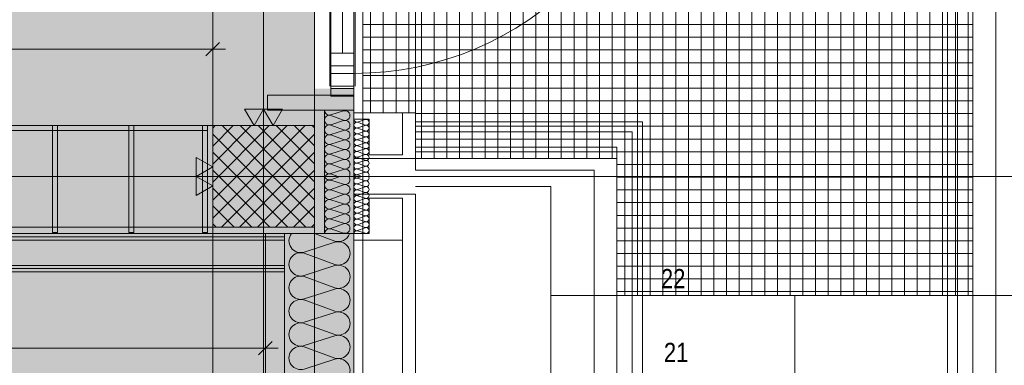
# Model space of a CAD drawing. Extents: x -620 to 300, y 62 to 1112.
# Tile 9 of 71: x -475 to -398, y 535 to 562. Entities that reach past the tile are written whole.
import ezdxf
from ezdxf.lldxf.tags import DXFTag

# ---------------------------------------------------------------- set-up
doc = ezdxf.new("R2010")
doc.units = 0
doc.layers.get('0').update_dxf_attribs({"lineweight": 13})
for name, color, linetype, lineweight, true_color in [('00 -Bauelemente -Dämmung innen', 7, 'Continuous', 9, 0xff7fe6), ('00 -Bauelemente -Gipskarton', 7, 'Continuous', 9, 0xff7fe6), ('30 -33 Aussenwände- 3 Aussenstützen', 7, 'Continuous', 50, 0x0000dd), ('30 -33 Aussenwände- 7 Fassade_ Elemente', 7, 'Continuous', 9, 0x00aacc), ('30 -34 Innenwände- 2 nichttragend', 7, 'Continuous', 18, 0xff7fe6), ('30 -34 Innenwände- 6 Elemente', 7, 'Continuous', 9, 0xff6633), ('30 -35 Decken- 1 Konstruktion-Träger- Stahlbeton', 7, 'grob-A06GA1998I', 13, 0x33aa00), ('30 -35 Decken- 2.2 Treppen Außen', 7, 'Continuous', 9, 0x009999), ('60- 61 allgemeine Ausstattung- 1 Möbel', 7, 'Continuous', 9, 0x00cccc), ('70 -72 Beschriftung- 2 Beschriftung Bauteile', 7, 'Continuous', 9, 0x9999ff), ('70 -76 Bemaßung- 2 Allgemein', 7, 'Continuous', 5, 0x6666cc), ('iwb_Layout BA_Markierung', 7, 'Continuous', 9, 0xbadcdc), ('iwb_Schraffur_F90_feuerbestaendig', 1, 'Continuous', 13, 0xff0000), ('iwb_Schraffur_Unterzug', 7, 'Continuous', 5, 0xffffcc)]:
    doc.layers.add(name, color=color, linetype=linetype, lineweight=lineweight, true_color=true_color)
doc.layers.add('60- 61 allgemeine Ausstattung- 4 Terrassen', color=7, linetype='Continuous', lineweight=9)
doc.layers.add('70 -71 Achsen- 1 Gebäudeachsen', color=7, linetype='STRICHPUNKT2-A06GA19A8I', lineweight=18)
doc.styles.get("Standard").update_dxf_attribs({"font": 'ARIALN.TTF'})
tags = doc.linetypes.add('fein_strichliert-A06GA19B8I', pattern=[4, 1, -2, 1]).pattern_tags.tags
tags[8:9] = [DXFTag(74, 4), DXFTag(75, 0), DXFTag(340, '0'), DXFTag(46, 0.0), DXFTag(50, 0.0), DXFTag(44, 0.0), DXFTag(45, 0.0)]
tags[6:7] = [DXFTag(74, 4), DXFTag(75, 0), DXFTag(340, '0'), DXFTag(46, 0.0), DXFTag(50, 0.0), DXFTag(44, 0.0), DXFTag(45, 0.0)]
tags[4:5] = [DXFTag(74, 4), DXFTag(75, 0), DXFTag(340, '0'), DXFTag(46, 0.0), DXFTag(50, 0.0), DXFTag(44, 0.0), DXFTag(45, 0.0)]
tags = doc.linetypes.add('grob-A06GA1998I', pattern=[14, 3, -8, 3]).pattern_tags.tags
tags[8:9] = [DXFTag(74, 4), DXFTag(75, 0), DXFTag(340, '0'), DXFTag(46, 0.0), DXFTag(50, 0.0), DXFTag(44, 0.0), DXFTag(45, 0.0)]
tags[6:7] = [DXFTag(74, 4), DXFTag(75, 0), DXFTag(340, '0'), DXFTag(46, 0.0), DXFTag(50, 0.0), DXFTag(44, 0.0), DXFTag(45, 0.0)]
tags[4:5] = [DXFTag(74, 4), DXFTag(75, 0), DXFTag(340, '0'), DXFTag(46, 0.0), DXFTag(50, 0.0), DXFTag(44, 0.0), DXFTag(45, 0.0)]
tags = doc.linetypes.add('STRICHPUNKT2-A06GA19A8I', pattern=[12.7, 6.35, -3.175, 0, -3.175]).pattern_tags.tags
tags[10:11] = [DXFTag(74, 4), DXFTag(75, 0), DXFTag(340, '0'), DXFTag(46, 0.0), DXFTag(50, 0.0), DXFTag(44, 0.0), DXFTag(45, 0.0)]
tags[8:9] = [DXFTag(74, 4), DXFTag(75, 0), DXFTag(340, '0'), DXFTag(46, 0.0), DXFTag(50, 0.0), DXFTag(44, 0.0), DXFTag(45, 0.0)]
tags[6:7] = [DXFTag(74, 4), DXFTag(75, 0), DXFTag(340, '0'), DXFTag(46, 0.0), DXFTag(50, 0.0), DXFTag(44, 0.0), DXFTag(45, 0.0)]
tags[4:5] = [DXFTag(74, 4), DXFTag(75, 0), DXFTag(340, '0'), DXFTag(46, 0.0), DXFTag(50, 0.0), DXFTag(44, 0.0), DXFTag(45, 0.0)]

# ---------------------------------------------------------------- blocks, each defined once
blk = doc.blocks.new('Polygon-A06GA1918I')
at = {"color": 0, "linetype": 'ByBlock', "lineweight": -2, "ltscale": 0.13}
blk.add_solid([(-459.485, 86.607), (-538.631, 86.396), (-459.318, 1083.814), (-538.631, 1083.814)], dxfattribs=at)
blk = doc.blocks.new('Referenz-A06GA19C8I')
at = {"layer": '00 -Bauelemente -Dämmung innen', "color": 0, "linetype": 'Continuous', "lineweight": -2, "ltscale": 0.13}
for p, q in [((-539.606, 544.614), (-454.536, 544.614)), ((-539.606, 542.614), (-454.536, 542.614))]:
    blk.add_line(p, q, dxfattribs=at)
at = {"layer": '00 -Bauelemente -Gipskarton', "color": 0, "linetype": 'Continuous', "lineweight": -2, "ltscale": 0.13}
for p, q in [((-539.606, 545.114), (-454.536, 545.114)), ((-539.606, 544.864), (-454.536, 544.864)), ((-539.606, 544.614), (-454.536, 544.614)), ((-539.606, 542.614), (-454.536, 542.614)), ((-539.606, 542.364), (-454.536, 542.364)), ((-539.606, 542.114), (-454.536, 542.114))]:
    blk.add_line(p, q, dxfattribs=at)
at = {"layer": '30 -33 Aussenwände- 3 Aussenstützen', "color": 0, "lineweight": -2}
for p, q in [((-460.176, 553.41), (-459.973, 553.614)), ((-460.176, 551.996), (-458.558, 553.614)), ((-460.176, 550.581), (-457.144, 553.614)), ((-460.176, 549.167), (-455.73, 553.614)), ((-460.176, 547.753), (-454.316, 553.614)), ((-460.176, 546.339), (-452.901, 553.614)), ((-459.43, 553.614), (-452.176, 546.36)), ((-458.016, 553.614), (-452.176, 547.774)), ((-456.602, 553.614), (-452.176, 549.188)), ((-455.188, 553.614), (-452.176, 550.602)), ((-453.773, 553.614), (-452.176, 552.017)), ((-452.359, 553.614), (-452.176, 553.431)), ((-460.176, 552.946), (-452.844, 545.614)), ((-459.487, 545.614), (-452.176, 552.925)), ((-460.176, 551.531), (-454.259, 545.614)), ((-458.073, 545.614), (-452.176, 551.51)), ((-460.176, 550.117), (-455.673, 545.614)), ((-456.659, 545.614), (-452.176, 550.096)), ((-456.176, 550.614), (-456.176, 548.614)), ((-457.176, 549.614), (-455.176, 549.614)), ((-460.176, 548.703), (-457.087, 545.614)), ((-455.245, 545.614), (-452.176, 548.682)), ((-460.176, 547.289), (-458.501, 545.614)), ((-453.83, 545.614), (-452.176, 547.268)), ((-460.176, 545.874), (-459.915, 545.614)), ((-452.416, 545.614), (-452.176, 545.854))]:
    blk.add_line(p, q, dxfattribs=at)
at = {"layer": '30 -33 Aussenwände- 3 Aussenstützen', "color": 0, "linetype": 'Continuous', "lineweight": -2, "ltscale": 0.13}
for p, q in [((-452.176, 553.614), (-460.176, 553.614)), ((-460.176, 553.614), (-460.176, 545.614)), ((-452.176, 545.614), (-452.176, 553.614)), ((-460.176, 545.614), (-452.176, 545.614))]:
    blk.add_line(p, q, dxfattribs=at)
at = {"layer": '30 -33 Aussenwände- 7 Fassade_ Elemente', "color": 0, "linetype": 'Continuous', "lineweight": -2, "ltscale": 0.13}
for p, q in [((-448.376, 601.814), (-448.376, 376.814)), ((-450.876, 556.514), (-450.876, 583.914)), ((-449.076, 583.914), (-449.076, 556.514)), ((-450.876, 558.314), (-450.876, 582.314)), ((-449.076, 582.314), (-449.076, 558.314)), ((-449.976, 580.714), (-449.976, 559.314)), ((-450.876, 559.314), (-449.076, 559.314)), ((-450.876, 557.714), (-450.876, 559.314)), ((-449.076, 559.314), (-449.076, 557.714)), ((-450.876, 558.314), (-449.076, 558.314)), ((-450.876, 556.714), (-450.876, 558.314)), ((-450.876, 555.914), (-450.876, 557.714)), ((-449.076, 557.714), (-450.876, 557.714)), ((-449.076, 558.314), (-449.076, 556.714)), ((-449.076, 557.714), (-449.076, 555.914)), ((-449.076, 556.714), (-450.876, 556.714)), ((-449.076, 556.514), (-450.876, 556.514)), ((-455.876, 556.014), (-449.076, 556.014)), ((-455.876, 554.814), (-455.876, 556.014)), ((-449.076, 555.914), (-450.876, 555.914)), ((-449.076, 556.014), (-449.076, 554.814)), ((-449.076, 554.814), (-455.876, 554.814)), ((-449.076, 554.814), (-451.376, 554.814)), ((-451.376, 554.814), (-451.376, 549.614)), ((-450.876, 554.444), (-449.876, 554.765)), ((-449.076, 549.614), (-449.076, 554.814)), ((-445.236, 554.614), (-449.076, 554.614)), ((-449.076, 554.614), (-449.076, 554.114)), ((-445.236, 551.314), (-445.236, 554.614)), ((-449.876, 554.037), (-450.876, 554.407)), ((-450.876, 553.678), (-449.876, 553.999)), ((-449.076, 554.114), (-447.876, 554.114)), ((-448.776, 553.892), (-448.176, 554.084)), ((-448.176, 553.647), (-448.776, 553.869)), ((-447.876, 554.114), (-447.876, 551.314)), ((-449.876, 553.271), (-450.876, 553.64)), ((-450.876, 552.912), (-449.876, 553.233)), ((-448.777, 553.432), (-448.176, 553.625)), ((-448.177, 553.187), (-448.777, 553.41)), ((-448.777, 552.973), (-448.177, 553.165)), ((-449.876, 552.505), (-450.876, 552.874)), ((-450.876, 552.146), (-449.876, 552.467)), ((-448.778, 552.053), (-448.177, 552.246)), ((-448.177, 552.728), (-448.777, 552.95)), ((-448.777, 552.513), (-448.177, 552.705)), ((-448.177, 552.268), (-448.777, 552.49)), ((-449.876, 551.739), (-450.876, 552.108)), ((-450.876, 551.38), (-449.876, 551.701)), ((-448.178, 551.808), (-448.778, 552.031)), ((-448.778, 551.594), (-448.178, 551.786)), ((-448.178, 551.349), (-448.778, 551.571)), ((-449.876, 550.973), (-450.876, 551.342)), ((-450.876, 550.614), (-449.876, 550.935)), ((-449.076, 551.014), (-444.236, 551.014)), ((-448.779, 550.674), (-448.178, 550.867)), ((-448.778, 551.134), (-448.178, 551.326)), ((-448.178, 550.889), (-448.778, 551.111)), ((-447.876, 551.314), (-445.236, 551.314)), ((-456.176, 548.614), (-456.176, 550.614)), ((-449.876, 550.207), (-450.876, 550.576)), ((-450.876, 549.848), (-449.876, 550.169)), ((-448.179, 550.43), (-448.779, 550.652)), ((-448.779, 550.215), (-448.179, 550.407)), ((-448.179, 549.97), (-448.779, 550.192)), ((-448.779, 549.755), (-448.179, 549.947)), ((-455.176, 549.614), (-457.176, 549.614)), ((-451.376, 545.114), (-451.376, 549.614)), ((-450.876, 549.81), (-450.345, 549.614)), ((-450.876, 549.351), (-450.166, 549.614)), ((-450.876, 549.313), (-449.876, 548.992)), ((-449.076, 549.614), (-449.076, 384.614)), ((-449.076, 549.614), (-449.076, 545.114)), ((-448.779, 549.733), (-448.457, 549.613)), ((-448.779, 549.495), (-448.457, 549.614)), ((-448.779, 549.472), (-448.179, 549.28)), ((-448.179, 549.257), (-448.779, 549.035)), ((-449.876, 548.955), (-450.876, 548.585)), ((-450.876, 548.547), (-449.876, 548.226)), ((-448.779, 549.013), (-448.179, 548.82)), ((-448.179, 548.798), (-448.779, 548.575)), ((-448.779, 548.553), (-448.178, 548.361)), ((-444.236, 548.814), (-433.577, 548.814)), ((-433.577, 548.814), (-433.576, 540.254)), ((-449.876, 548.189), (-450.876, 547.819)), ((-450.876, 547.781), (-449.876, 547.46)), ((-444.236, 548.214), (-449.076, 548.214)), ((-449.076, 548.214), (-449.076, 545.114)), ((-448.178, 548.338), (-448.778, 548.116)), ((-448.778, 548.093), (-448.178, 547.901)), ((-448.178, 547.878), (-448.778, 547.656)), ((-448.778, 547.634), (-448.178, 547.441)), ((-447.876, 545.114), (-447.876, 547.914)), ((-447.876, 547.914), (-445.236, 547.914)), ((-445.236, 547.914), (-445.236, 544.614)), ((-444.236, 386.014), (-444.236, 548.214)), ((-449.876, 547.423), (-450.876, 547.053)), ((-450.876, 547.015), (-449.876, 546.694)), ((-448.178, 547.419), (-448.778, 547.196)), ((-448.778, 547.174), (-448.177, 546.982)), ((-448.177, 546.959), (-448.777, 546.737)), ((-449.876, 546.656), (-450.876, 546.287)), ((-450.876, 546.249), (-449.876, 545.928)), ((-448.777, 546.714), (-448.177, 546.522)), ((-448.177, 546.499), (-448.777, 546.277)), ((-448.777, 546.255), (-448.177, 546.062)), ((-448.177, 546.04), (-448.777, 545.818)), ((-449.876, 545.89), (-450.876, 545.521)), ((-450.876, 545.483), (-449.876, 545.162)), ((-448.777, 545.795), (-448.176, 545.603)), ((-448.176, 545.58), (-448.776, 545.358)), ((-448.776, 545.335), (-448.176, 545.143)), ((-449.076, 545.114), (-456.036, 545.114)), ((-456.036, 545.114), (-456.036, 389.114)), ((-454.536, 389.114), (-454.536, 545.114)), ((-454.536, 545.114), (-451.376, 545.114)), ((-450.576, 544.527), (-452.163, 545.114)), ((-449.076, 545.114), (-451.376, 545.114)), ((-449.076, 545.114), (-447.876, 545.114)), ((-449.076, 544.614), (-449.076, 545.114)), ((-449.076, 544.614), (-445.236, 544.614)), ((-449.076, 389.614), (-449.076, 544.614)), ((-445.236, 544.614), (-445.236, 389.614)), ((-450.576, 544.437), (-452.976, 543.666)), ((-452.976, 543.576), (-450.576, 542.689)), ((-450.576, 542.599), (-452.976, 541.827)), ((-452.976, 541.737), (-450.576, 540.85)), ((-450.576, 540.76), (-452.976, 539.989)), ((-452.976, 539.899), (-450.576, 539.011)), ((-433.576, 540.254), (-395.176, 540.254)), ((-450.576, 538.921), (-452.976, 538.15)), ((-452.976, 538.06), (-450.576, 537.173)), ((-450.576, 537.083), (-452.976, 536.312)), ((-452.976, 536.222), (-450.576, 535.334)), ((-450.576, 535.244), (-452.976, 534.473))]:
    blk.add_line(p, q, dxfattribs=at)
at = {"layer": '30 -33 Aussenwände- 7 Fassade_ Elemente', "color": 0, "lineweight": -2}
blk.add_line((-444.236, 550.614), (-444.236, 597.674), dxfattribs=at)
at = {"layer": '30 -33 Aussenwände- 7 Fassade_ Elemente', "color": 0, "linetype": 'grob-A06GA1998I', "lineweight": -2, "ltscale": 0.13}
for p, q in [((-450.976, 556.714), (-450.976, 583.914)), ((-448.976, 556.714), (-448.976, 583.914)), ((-449.076, 582.314), (-449.076, 558.314))]:
    blk.add_line(p, q, dxfattribs=at)
blk.add_ellipse((-449.076, 582.314), major_axis=(0, -24.6), ratio=1, start_param=0, end_param=1.570796, dxfattribs=at)
at = {"layer": '30 -33 Aussenwände- 7 Fassade_ Elemente', "color": 0, "linetype": 'Continuous', "lineweight": -2, "ltscale": 0.13}
for centre, major_axis, end_param in [((-450.994, 554.808), (-0.383, 0.005), 1.896254), ((-449.759, 554.401), (-0.117, -0.364), 3.765224), ((-450.994, 554.042), (0.117, 0.364), 3.764652), ((-449.759, 553.635), (-0.117, -0.364), 3.765224), ((-448.847, 553.651), (0.071, 0.219), 3.764652), ((-448.846, 554.11), (-0.23, 0.003), 1.896254), ((-448.106, 553.866), (-0.071, -0.219), 3.765224), ((-450.994, 553.276), (0.117, 0.364), 3.764652), ((-449.759, 552.869), (-0.117, -0.364), 3.765224), ((-448.847, 553.191), (0.071, 0.219), 3.764652), ((-448.106, 553.406), (-0.071, -0.219), 3.765224), ((-448.106, 552.946), (-0.071, -0.219), 3.765224), ((-450.994, 552.51), (0.117, 0.364), 3.764652), ((-449.759, 552.103), (-0.117, -0.364), 3.765224), ((-448.847, 552.732), (0.071, 0.219), 3.764652), ((-448.848, 552.272), (0.071, 0.219), 3.764652), ((-448.107, 552.027), (-0.071, -0.219), 3.765224), ((-448.107, 552.487), (-0.071, -0.219), 3.765224), ((-450.994, 551.744), (0.117, 0.364), 3.764652), ((-450.994, 551.744), (-0.31, 0.225), 1.254884), ((-450.994, 551.744), (0.117, 0.364), 1.254884), ((-450.994, 551.744), (-0.31, -0.225), 1.254884), ((-449.759, 551.337), (0.31, 0.225), 1.255075), ((-449.759, 551.337), (-0.117, -0.364), 3.765224), ((-449.759, 551.337), (0.31, -0.225), 1.255075), ((-448.848, 551.353), (0.071, 0.219), 3.764652), ((-448.848, 551.812), (0.071, 0.219), 3.764652), ((-448.107, 551.567), (-0.071, -0.219), 3.765224), ((-450.994, 550.978), (0.117, 0.364), 3.764652), ((-450.994, 550.978), (-0.31, 0.225), 1.254884), ((-450.994, 550.978), (0.117, 0.364), 1.254884), ((-450.994, 550.978), (-0.31, -0.225), 1.254884), ((-449.759, 551.337), (-0.117, -0.364), 1.255075), ((-449.759, 550.571), (-0.117, -0.364), 3.765224), ((-449.759, 550.571), (0.31, 0.225), 1.255075), ((-449.759, 550.571), (0.31, -0.225), 1.255075), ((-448.849, 550.893), (0.071, 0.219), 3.764652), ((-448.849, 550.893), (-0.186, 0.135), 1.254884), ((-448.849, 550.893), (0.071, 0.219), 1.254884), ((-448.849, 550.893), (-0.186, -0.135), 1.254884), ((-448.108, 550.648), (-0.071, -0.219), 3.765224), ((-448.108, 551.108), (-0.071, -0.219), 3.765224), ((-448.108, 550.648), (0.186, 0.135), 1.255075), ((-448.108, 550.648), (0.186, -0.135), 1.255075), ((-450.994, 550.212), (-0.31, 0.225), 1.254884), ((-450.994, 550.212), (0.117, 0.364), 1.254884), ((-450.994, 550.212), (-0.31, -0.225), 1.254884), ((-449.759, 550.571), (-0.117, -0.364), 1.255075), ((-449.759, 549.805), (0.332, -0.191), 2.405647), ((-448.85, 549.974), (-0.186, 0.135), 1.254884), ((-448.849, 550.433), (0.071, 0.219), 3.764652), ((-448.849, 550.433), (-0.186, 0.135), 1.254884), ((-448.849, 550.433), (0.071, 0.219), 1.254884), ((-448.849, 550.433), (-0.186, -0.135), 1.254884), ((-448.85, 549.974), (0.071, 0.219), 1.254884), ((-448.108, 550.648), (-0.071, -0.219), 1.255075), ((-448.109, 550.188), (0.186, 0.135), 1.255075), ((-448.109, 550.188), (-0.071, -0.219), 3.765224), ((-448.109, 550.188), (-0.071, -0.219), 1.255075), ((-448.109, 549.729), (0.198, -0.116), 2.411197), ((-448.109, 550.188), (0.186, -0.135), 1.255075), ((-450.994, 548.949), (-0.31, 0.225), 1.254884), ((-450.994, 549.715), (-0.369, -0.102), 1.613483), ((-450.994, 549.446), (0.117, 0.364), 1.428714), ((-450.994, 548.949), (0.117, 0.364), 1.254884), ((-449.759, 549.356), (-0.117, -0.364), 2.619647), ((-448.85, 549.254), (-0.186, 0.135), 1.254884), ((-448.85, 549.514), (0.071, 0.219), 1.434048), ((-448.85, 549.713), (-0.207, -0.1), 1.434048), ((-448.85, 549.974), (-0.186, -0.135), 1.254884), ((-448.85, 549.254), (0.07, 0.219), 1.254884), ((-448.109, 549.498), (-0.07, -0.219), 2.411197), ((-448.109, 549.039), (-0.07, -0.219), 3.765224), ((-448.109, 549.039), (0.186, 0.135), 1.255075), ((-448.109, 549.039), (0.186, -0.135), 1.255075), ((-450.994, 548.183), (0.117, 0.364), 3.764652), ((-450.994, 548.183), (-0.31, 0.225), 1.254884), ((-450.994, 548.949), (-0.31, -0.225), 1.254884), ((-450.994, 548.183), (0.117, 0.364), 1.254884), ((-449.759, 548.59), (-0.117, -0.364), 3.765224), ((-449.759, 548.59), (0.31, 0.225), 1.255075), ((-449.759, 548.59), (-0.117, -0.364), 1.255075), ((-449.759, 548.59), (0.31, -0.225), 1.255075), ((-448.849, 548.794), (0.07, 0.219), 3.764652), ((-448.849, 548.794), (-0.186, 0.135), 1.254884), ((-448.849, 548.334), (0.07, 0.219), 3.764652), ((-448.849, 548.334), (-0.186, 0.135), 1.254884), ((-448.85, 549.254), (-0.186, -0.135), 1.254884), ((-448.849, 548.794), (0.07, 0.219), 1.254884), ((-448.849, 548.794), (-0.186, -0.135), 1.254884), ((-448.849, 548.334), (0.07, 0.219), 1.254884), ((-448.109, 549.039), (-0.07, -0.219), 1.255075), ((-448.108, 548.579), (-0.07, -0.219), 3.765224), ((-448.108, 548.579), (0.186, 0.135), 1.255075), ((-448.108, 548.579), (-0.07, -0.219), 1.255075), ((-448.108, 548.12), (-0.07, -0.219), 3.765224), ((-448.108, 548.579), (0.186, -0.135), 1.255075), ((-450.994, 547.417), (0.117, 0.364), 3.764652), ((-450.994, 547.417), (-0.31, 0.225), 1.254884), ((-450.994, 548.183), (-0.31, -0.225), 1.254884), ((-450.994, 547.417), (0.117, 0.364), 1.254884), ((-449.759, 547.824), (-0.117, -0.364), 3.765224), ((-449.759, 547.824), (0.31, 0.225), 1.255075), ((-449.759, 547.824), (-0.117, -0.364), 1.255075), ((-449.759, 547.824), (0.31, -0.225), 1.255075), ((-448.848, 547.875), (0.07, 0.219), 3.764652), ((-448.848, 547.415), (0.07, 0.219), 3.764652), ((-448.849, 548.334), (-0.186, -0.135), 1.254884), ((-448.107, 547.66), (-0.07, -0.219), 3.765224), ((-450.994, 546.651), (0.117, 0.364), 3.764652), ((-450.994, 547.417), (-0.31, -0.225), 1.254884), ((-449.759, 547.058), (-0.117, -0.364), 3.765224), ((-448.848, 546.955), (0.07, 0.219), 3.764652), ((-448.107, 547.2), (-0.07, -0.219), 3.765224), ((-448.107, 546.741), (-0.07, -0.219), 3.765224), ((-450.994, 545.885), (0.117, 0.364), 3.764652), ((-449.759, 546.292), (-0.117, -0.364), 3.765224), ((-448.847, 546.496), (0.07, 0.219), 3.764652), ((-448.847, 546.036), (0.07, 0.219), 3.764652), ((-448.106, 546.281), (-0.07, -0.219), 3.765224), ((-448.106, 545.821), (-0.07, -0.219), 3.765224), ((-450.994, 545.119), (0.117, 0.364), 1.896254), ((-449.759, 545.526), (-0.117, -0.364), 3.765224), ((-448.847, 545.576), (0.07, 0.219), 3.764652), ((-448.846, 545.117), (0.07, 0.219), 1.896254), ((-448.106, 545.362), (-0.07, -0.219), 3.765224), ((-453.258, 544.54), (-0.717, 0.574), 2.557098), ((-450.295, 545.401), (-0.282, -0.874), 1.563745), ((-450.295, 543.563), (0.744, 0.539), 1.254884), ((-450.295, 543.563), (0.744, -0.539), 1.254884), ((-453.258, 542.701), (0.282, 0.874), 3.765224), ((-453.258, 542.701), (-0.744, 0.539), 1.255075), ((-453.258, 542.701), (0.282, 0.874), 1.255075), ((-450.295, 543.563), (-0.282, -0.874), 1.254884), ((-450.295, 541.724), (-0.282, -0.874), 3.764652), ((-450.295, 541.724), (0.744, 0.539), 1.254884), ((-450.295, 541.724), (0.744, -0.539), 1.254884), ((-453.258, 540.863), (0.282, 0.874), 3.765224), ((-453.258, 540.863), (-0.744, 0.539), 1.255075), ((-453.258, 542.701), (-0.744, -0.539), 1.255075), ((-453.258, 540.863), (0.282, 0.874), 1.255075), ((-450.295, 541.724), (-0.282, -0.874), 1.254884), ((-450.295, 539.886), (0.744, 0.539), 1.254884), ((-450.295, 539.886), (-0.282, -0.874), 3.764652), ((-453.258, 539.024), (0.282, 0.874), 3.765224), ((-453.258, 540.863), (-0.744, -0.539), 1.255075), ((-450.295, 539.886), (0.744, -0.539), 1.254884), ((-450.295, 539.886), (-0.282, -0.874), 1.254884), ((-450.295, 538.047), (-0.282, -0.874), 3.764652), ((-453.258, 537.186), (0.282, 0.874), 3.765224), ((-450.295, 536.209), (-0.282, -0.874), 3.764652), ((-453.258, 535.347), (0.282, 0.874), 3.765224), ((-450.295, 534.37), (-0.282, -0.874), 3.764652)]:
    blk.add_ellipse(centre, major_axis=major_axis, ratio=1, start_param=0, end_param=end_param, dxfattribs=at)
at = {"layer": '30 -34 Innenwände- 2 nichttragend', "color": 0, "linetype": 'Continuous', "lineweight": -2, "ltscale": 0.13}
for p, q in [((-539.606, 545.114), (-454.536, 545.114)), ((-454.536, 542.114), (-454.536, 545.114)), ((-539.606, 542.114), (-454.536, 542.114))]:
    blk.add_line(p, q, dxfattribs=at)
at = {"layer": '30 -34 Innenwände- 6 Elemente', "color": 0, "linetype": 'Continuous', "lineweight": -2, "ltscale": 0.13}
for p, q in [((-402.376, 601.814), (-402.376, 540.254)), ((-401.576, 540.254), (-401.576, 601.814)), ((-400.376, 601.814), (-400.376, 540.254)), ((-398.576, 540.254), (-398.576, 601.814)), ((-426.376, 553.914), (-444.236, 553.914)), ((-444.236, 553.914), (-444.236, 553.114)), ((-426.376, 540.254), (-426.376, 553.914)), ((-444.236, 553.114), (-427.176, 553.114)), ((-427.176, 553.114), (-427.176, 540.254)), ((-428.376, 551.914), (-444.236, 551.914)), ((-444.236, 551.914), (-444.236, 550.114)), ((-428.376, 540.254), (-428.376, 551.914)), ((-444.236, 550.114), (-430.176, 550.114)), ((-430.176, 550.114), (-430.176, 540.254)), ((-430.176, 540.254), (-428.376, 540.254)), ((-427.176, 540.254), (-426.376, 540.254)), ((-402.376, 540.254), (-401.576, 540.254)), ((-400.376, 540.254), (-398.576, 540.254))]:
    blk.add_line(p, q, dxfattribs=at)
at = {"layer": '30 -35 Decken- 1 Konstruktion-Träger- Stahlbeton', "color": 0, "lineweight": -2}
for p, q in [((-460.176, 388.614), (-460.176, 605.614)), ((-452.176, 388.614), (-452.176, 605.614)), ((-539.606, 553.614), (-460.176, 553.614)), ((-539.606, 545.614), (-460.176, 545.614))]:
    blk.add_line(p, q, dxfattribs=at)
at = {"layer": '30 -35 Decken- 1 Konstruktion-Träger- Stahlbeton', "color": 0, "linetype": 'Continuous', "lineweight": -2, "ltscale": 0.13}
blk.add_line((-460.176, 553.614), (-460.176, 545.614), dxfattribs=at)
at = {"layer": '30 -35 Decken- 2.2 Treppen Außen', "color": 0, "linetype": 'grob-A06GA1998I', "lineweight": -2, "ltscale": 0.13}
for p, q in [((-395.176, 540.254), (-433.576, 540.254)), ((-428.376, 540.254), (-433.576, 540.254)), ((-433.576, 540.254), (-433.576, 412.755)), ((-430.176, 412.032), (-430.176, 540.254)), ((-430.176, 540.254), (-428.376, 540.254)), ((-428.376, 534.454), (-428.376, 540.254)), ((-428.376, 411.649), (-428.376, 540.254)), ((-427.176, 411.394), (-427.176, 540.254)), ((-427.176, 540.254), (-426.376, 540.254)), ((-426.376, 540.254), (-426.376, 411.224)), ((-414.376, 408.674), (-414.376, 540.254)), ((-401.576, 540.254), (-402.376, 540.254)), ((-402.376, 540.254), (-402.376, 406.123)), ((-401.576, 405.953), (-401.576, 540.254)), ((-400.376, 534.454), (-400.376, 540.254)), ((-395.176, 540.254), (-400.376, 540.254)), ((-400.376, 540.254), (-400.376, 405.698)), ((-398.576, 540.254), (-400.376, 540.254)), ((-398.576, 405.315), (-398.576, 540.254))]:
    blk.add_line(p, q, dxfattribs=at)
at = {"layer": '60- 61 allgemeine Ausstattung- 1 Möbel', "color": 0, "linetype": 'fein_strichliert-A06GA19B8I', "lineweight": -2, "ltscale": 0.13}
for p, q in [((-539.606, 553.614), (-460.576, 553.614)), ((-460.576, 553.214), (-539.606, 553.214)), ((-472.776, 553.614), (-472.376, 553.614)), ((-472.776, 545.214), (-472.776, 553.614)), ((-472.376, 553.614), (-472.376, 545.214)), ((-466.776, 553.614), (-466.376, 553.614)), ((-466.776, 545.214), (-466.776, 553.614)), ((-466.376, 553.614), (-466.376, 545.214)), ((-460.976, 553.614), (-460.576, 553.614)), ((-460.976, 545.214), (-460.976, 553.614)), ((-460.576, 553.614), (-460.576, 545.214)), ((-460.576, 553.614), (-460.576, 553.214)), ((-472.376, 545.214), (-472.776, 545.214)), ((-466.376, 545.214), (-466.776, 545.214)), ((-460.576, 545.214), (-460.976, 545.214))]:
    blk.add_line(p, q, dxfattribs=at)
at = {"layer": '60- 61 allgemeine Ausstattung- 4 Terrassen', "color": 0, "lineweight": -2}
for p, q in [((-448.376, 601.814), (-448.376, 554.614)), ((-447.756, 554.614), (-447.756, 601.814)), ((-446.756, 554.614), (-446.756, 601.814)), ((-445.756, 554.614), (-445.756, 601.814)), ((-444.756, 554.614), (-444.756, 601.814)), ((-443.756, 551.014), (-443.756, 601.814)), ((-442.756, 551.014), (-442.756, 601.814)), ((-441.756, 551.014), (-441.756, 601.814)), ((-440.756, 551.014), (-440.756, 601.814)), ((-439.756, 551.014), (-439.756, 601.814)), ((-438.756, 551.014), (-438.756, 601.814)), ((-437.756, 551.014), (-437.756, 601.814)), ((-436.756, 551.014), (-436.756, 601.814)), ((-435.756, 551.014), (-435.756, 601.814)), ((-434.756, 551.014), (-434.756, 601.814)), ((-433.756, 551.014), (-433.756, 601.814)), ((-432.756, 551.014), (-432.756, 601.814)), ((-431.756, 551.014), (-431.756, 601.814)), ((-430.756, 551.014), (-430.756, 601.814)), ((-429.756, 551.014), (-429.756, 601.814)), ((-428.756, 551.014), (-428.756, 601.814)), ((-427.756, 540.254), (-427.756, 601.814)), ((-426.756, 540.254), (-426.756, 601.814)), ((-425.756, 540.254), (-425.756, 601.814)), ((-424.756, 540.254), (-424.756, 601.814)), ((-423.756, 540.254), (-423.756, 601.814)), ((-422.756, 540.254), (-422.756, 601.814)), ((-421.756, 540.254), (-421.756, 601.814)), ((-420.756, 540.254), (-420.756, 601.814)), ((-419.756, 540.254), (-419.756, 601.814)), ((-418.756, 540.254), (-418.756, 601.814)), ((-417.756, 540.254), (-417.756, 601.814)), ((-416.756, 540.254), (-416.756, 601.814)), ((-415.756, 540.254), (-415.756, 601.814)), ((-414.756, 540.254), (-414.756, 601.814)), ((-413.756, 540.254), (-413.756, 601.814)), ((-412.756, 540.254), (-412.756, 601.814)), ((-411.756, 540.254), (-411.756, 601.814)), ((-410.756, 540.254), (-410.756, 601.814)), ((-409.756, 540.254), (-409.756, 601.814)), ((-408.756, 540.254), (-408.756, 601.814)), ((-407.756, 540.254), (-407.756, 601.814)), ((-406.756, 540.254), (-406.756, 601.814)), ((-405.756, 540.254), (-405.756, 601.814)), ((-404.756, 540.254), (-404.756, 601.814)), ((-403.756, 540.254), (-403.756, 601.814)), ((-402.756, 540.254), (-402.756, 601.814)), ((-401.756, 540.254), (-401.756, 601.814)), ((-400.756, 540.254), (-400.756, 601.814)), ((-400.376, 540.254), (-400.376, 601.814)), ((-448.376, 561.554), (-400.376, 561.554)), ((-448.376, 560.554), (-400.376, 560.554)), ((-448.376, 559.554), (-400.376, 559.554)), ((-448.376, 558.554), (-400.376, 558.554)), ((-448.376, 557.554), (-400.376, 557.554)), ((-448.376, 556.554), (-400.376, 556.554)), ((-448.376, 555.554), (-400.376, 555.554)), ((-448.376, 554.614), (-444.236, 554.614)), ((-444.236, 554.614), (-444.236, 551.014)), ((-444.236, 554.554), (-400.376, 554.554)), ((-444.236, 553.554), (-400.376, 553.554)), ((-444.236, 552.554), (-400.376, 552.554)), ((-444.236, 551.554), (-400.376, 551.554)), ((-444.236, 551.014), (-428.376, 551.014)), ((-428.376, 551.014), (-428.376, 540.254)), ((-428.376, 550.554), (-400.376, 550.554)), ((-428.376, 549.554), (-400.376, 549.554)), ((-428.376, 548.554), (-400.376, 548.554)), ((-428.376, 547.554), (-400.376, 547.554)), ((-428.376, 546.554), (-400.376, 546.554)), ((-428.376, 545.554), (-400.376, 545.554)), ((-428.376, 544.554), (-400.376, 544.554)), ((-428.376, 543.554), (-400.376, 543.554)), ((-428.376, 542.554), (-400.376, 542.554)), ((-428.376, 541.554), (-400.376, 541.554)), ((-428.376, 540.554), (-400.376, 540.554)), ((-428.376, 540.254), (-400.376, 540.254))]:
    blk.add_line(p, q, dxfattribs=at)
at = {"layer": '70 -71 Achsen- 1 Gebäudeachsen', "color": 0, "linetype": 'STRICHPUNKT2-A06GA19A8I', "lineweight": -2, "ltscale": 0.13}
for p, q in [((-456.176, 1084.554), (-456.176, 85.114)), ((-539.606, 549.614), (74.639, 549.614))]:
    blk.add_line(p, q, dxfattribs=at)
at = {"layer": '70 -72 Beschriftung- 2 Beschriftung Bauteile', "color": 0, "lineweight": -2}
for p, q in [((-456.926, 553.614), (-457.676, 554.913)), ((-457.676, 554.913), (-456.176, 554.913)), ((-456.176, 554.913), (-456.926, 553.614)), ((-455.426, 553.614), (-456.176, 554.913)), ((-456.176, 554.913), (-454.676, 554.913)), ((-454.676, 554.913), (-455.426, 553.614)), ((-461.475, 551.114), (-460.176, 550.364)), ((-461.475, 549.614), (-461.475, 551.114)), ((-460.176, 550.364), (-461.475, 549.614)), ((-461.475, 549.614), (-460.176, 548.864)), ((-461.475, 548.114), (-461.475, 549.614)), ((-460.176, 548.864), (-461.475, 548.114))]:
    blk.add_line(p, q, dxfattribs=at)
for points in [[(-456.926, 553.614), (-457.676, 554.913), (-456.926, 554.913)], [(-456.926, 553.614), (-456.926, 554.913), (-456.176, 554.913)], [(-455.426, 553.614), (-456.176, 554.913), (-455.426, 554.913)], [(-455.426, 553.614), (-455.426, 554.913), (-454.676, 554.913)], [(-461.475, 549.614), (-461.475, 551.114), (-460.176, 550.364)], [(-461.475, 548.114), (-461.475, 549.614), (-460.176, 548.864)]]:
    blk.add_solid(points, dxfattribs=at)
at = {"layer": '70 -76 Bemaßung- 2 Allgemein', "color": 0, "linetype": 'Continuous', "lineweight": -2, "ltscale": 0.13}
for p, q in [((-459.646, 560.144), (-460.707, 559.083)), ((-460.176, 557.114), (-460.176, 560.614)), ((-461.237, 559.614), (-539.606, 559.614)), ((-459.176, 559.614), (-461.237, 559.614)), ((-456.036, 538.614), (-456.036, 535.114)), ((-457.097, 536.114), (-539.606, 536.114)), ((-455.036, 536.114), (-457.097, 536.114)), ((-455.506, 536.644), (-456.567, 535.583))]:
    blk.add_line(p, q, dxfattribs=at)
at = {"layer": '30 -35 Decken- 2.2 Treppen Außen', "color": 0, "linetype": 'ByBlock', "lineweight": -2, "ltscale": 0.13, "char_height": 1.51033, "attachment_point": 1, "rotation": 0.001}
for s, insert in [('{\\fArial Narrow;22}', (-424.917, 542.335)), ('{\\fArial Narrow;21}', (-424.684, 536.535))]:
    blk.add_mtext(s, dxfattribs=dict(at, insert=insert))
blk = doc.blocks.new('Referenz-A06GA19E8I')
at = {"layer": 'iwb_Schraffur_F90_feuerbestaendig', "linetype": 'Continuous', "ltscale": 0.13}
blk.add_solid([(-454.536, 556.514), (-449.077, 556.514), (-454.536, 377.513), (-449.077, 377.513)], dxfattribs=at)
at = {"layer": 'iwb_Schraffur_Unterzug', "linetype": 'Continuous', "ltscale": 0.13}
for points in [[(-460.176, 388.614), (-460.176, 605.614), (-452.176, 388.614), (-452.176, 605.614)], [(-539.606, 553.614), (-460.189, 553.614), (-460.189, 545.614)], [(-539.606, 553.614), (-460.189, 545.614), (-539.606, 546.918)], [(-539.606, 546.918), (-460.189, 545.614), (-539.606, 545.614)]]:
    blk.add_solid(points, dxfattribs=at)

msp = doc.modelspace()

# ---------------------------------------------------------------- block references
at = {"color": 8, "lineweight": 13, "ltscale": 0.13, "true_color": 0x808080}
msp.add_blockref('Referenz-A06GA19C8I', (0, 0), dxfattribs=at)
at = {"color": 8, "lineweight": 25, "ltscale": 0.25, "true_color": 0x808080}
msp.add_blockref('Referenz-A06GA19E8I', (0, 0), dxfattribs=at)
at = {"layer": 'iwb_Layout BA_Markierung', "ltscale": 0.13}
msp.add_blockref('Polygon-A06GA1918I', (0, 0), dxfattribs=at)

doc.saveas('drawing.dxf')
